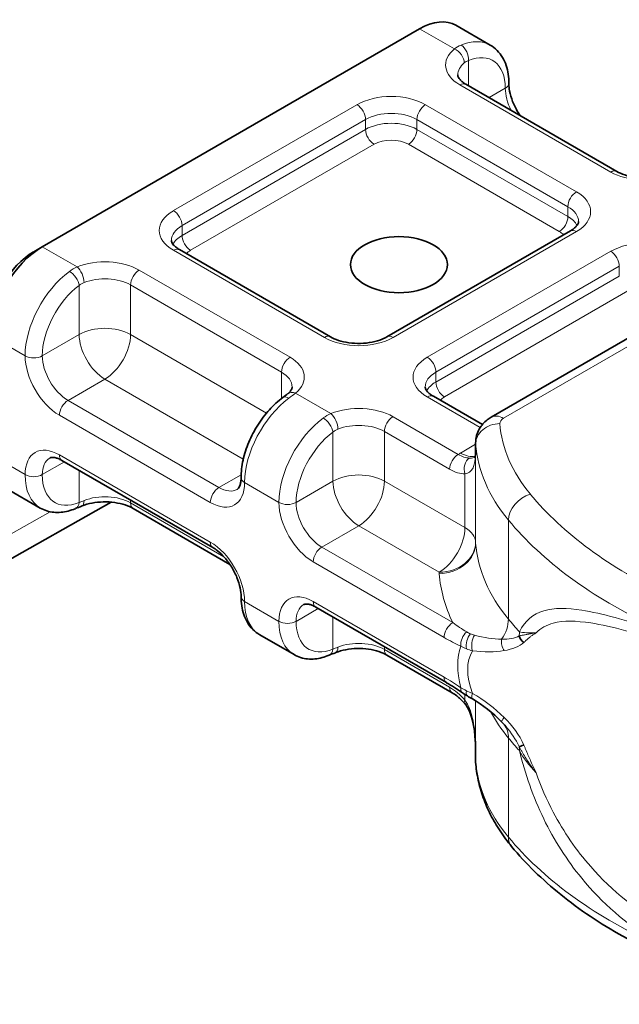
# Model space of a CAD drawing. Header units: millimetres. Extents: x -300186 to 535068, y -28581 to 763298.
# Tile 108 of 256: x 2327 to 2340, y 135939 to 135959. Entities that reach past the tile are written whole.
import ezdxf

# ---------------------------------------------------------------- set-up
doc = ezdxf.new("R2010")
doc.units = ezdxf.units.MM
doc.header["$LTSCALE"] = 10
doc.layers.add('Visible (ISO)', color=7, linetype='Continuous', lineweight=35)
doc.layers.add('Visible Narrow (ISO)', color=7, linetype='Continuous', lineweight=9)

msp = doc.modelspace()

# ---------------------------------------------------------------- linework, layer by layer
at = {"layer": 'Visible (ISO)'}
for p, q in [((2327.68, 135954.606), (2335.458, 135959.097)), ((2336.208, 135959.171), (2336.916, 135958.763)), ((2339.525, 135956.16), (2336.414, 135957.956)), ((2338.568, 135954.935), (2334.786, 135952.751)), ((2343.45, 135954.858), (2336.937, 135951.098)), ((2327.503, 135954.504), (2327.68, 135954.606)), ((2333.622, 135952.751), (2330.51, 135954.548)), ((2336.753, 135950.943), (2335.743, 135951.527)), ((2336.614, 135950.358), (2336.614, 135950.562)), ((2331.197, 135948.409), (2328.086, 135950.205)), ((2326.93, 135949.633), (2327.637, 135949.225)), ((2296.455, 135930.973), (2329.102, 135949.345)), ((2331.548, 135948.064), (2329.553, 135949.216)), ((2336.016, 135945.627), (2333.318, 135947.184)), ((2332.163, 135946.612), (2332.87, 135946.204)), ((2334.786, 135946.195), (2336.13, 135945.418)), ((2336.614, 135944.03), (2336.614, 135944.235))]:
    msp.add_line(p, q, dxfattribs=at)
for centre, major_axis, ratio, start_param, end_param in [((2335.458, 135957.872), (0.75, 1.299), 0.57735, 0, 0.785398), ((2327.68, 135953.382), (0.75, 1.299), 0.57735, 0.785398, 2.356194), ((2327.503, 135953.484), (-0.625, -1.083), 0.57735, 3.926991, 5.497787), ((2332.79, 135951.3), (-0.149, 0.201), 0.49117, 6.280616, 6.283185), ((2328.264, 135949.442), (0.096, -0.231), 0.652242, 0, 0.003037), ((2337.729, 135946.628), (-0.178, 0.175), 0.842394, 1.0306, 1.713121), ((2333.497, 135946.421), (0.096, -0.231), 0.652242, 0, 0.003082), ((2336.142, 135945.842), (-0.125, -0.217), 0.57735, 0, 0.00003), ((2336.484, 135945.624), (-0.143, -0.205), 0.515624, 6.281512, 6.281538), ((2337.328, 135944.995), (-0.18, -0.173), 0.107153, 0.000945, 0.004412), ((2337.729, 135944.407), (-0.231, -0.095), 0.081753, 0.3062, 0.988722)]:
    msp.add_ellipse(centre, major_axis=major_axis, ratio=ratio, start_param=start_param, end_param=end_param, dxfattribs=at)
msp.add_ellipse((2335.034, 135954.239), major_axis=(-1, 0), ratio=0.57735, dxfattribs=at)
for points, knots in [([(2336.916, 135958.763), (2336.968, 135958.733), (2337.016, 135958.696), (2337.101, 135958.61), (2337.138, 135958.561), (2337.199, 135958.458), (2337.224, 135958.402), (2337.263, 135958.287), (2337.277, 135958.227), (2337.295, 135958.103), (2337.299, 135958.039), (2337.299, 135957.974)], [0.7853982, 0.7853982, 0.7853982, 0.7853982, 0.9424778, 0.9424778, 1.0995574, 1.0995574, 1.2566371, 1.2566371, 1.4137167, 1.4137167, 1.5707963, 1.5707963, 1.5707963, 1.5707963]), ([(2336.414, 135957.956), (2336.387, 135957.972), (2336.363, 135957.988), (2336.322, 135958.02), (2336.306, 135958.036), (2336.279, 135958.066), (2336.27, 135958.08), (2336.256, 135958.104), (2336.252, 135958.114), (2336.247, 135958.133), (2336.246, 135958.14), (2336.246, 135958.148)], [1.5707963, 1.5707963, 1.5707963, 1.5707963, 1.727876, 1.727876, 1.8849556, 1.8849556, 2.0420352, 2.0420352, 2.1991149, 2.1991149, 2.3561945, 2.3561945, 2.3561945, 2.3561945]), ([(2337.53, 135957.311), (2337.503, 135957.351), (2337.478, 135957.393), (2337.415, 135957.507), (2337.383, 135957.582), (2337.333, 135957.728), (2337.316, 135957.798), (2337.302, 135957.903), (2337.299, 135957.94), (2337.299, 135957.974)], [2.2302239, 2.2302239, 2.2302239, 2.2302239, 2.4006493, 2.4006493, 2.6874971, 2.6874971, 2.9704429, 2.9704429, 3.1415927, 3.1415927, 3.1415927, 3.1415927]), ([(2339.525, 135956.16), (2339.571, 135956.133), (2339.627, 135956.108), (2339.756, 135956.066), (2339.828, 135956.049), (2339.981, 135956.027), (2340.061, 135956.023), (2340.22, 135956.026), (2340.299, 135956.034), (2340.447, 135956.063), (2340.517, 135956.083), (2340.581, 135956.108), (2340.584, 135956.109), (2340.587, 135956.11)], [4.712389, 4.712389, 4.712389, 4.712389, 4.980026, 4.980026, 5.257419, 5.257419, 5.536526, 5.536526, 5.815633, 5.815633, 6.09474, 6.09474, 6.107924, 6.107924, 6.107924, 6.107924]), ([(2338.568, 135954.935), (2338.595, 135954.951), (2338.619, 135954.967), (2338.66, 135954.999), (2338.676, 135955.015), (2338.703, 135955.045), (2338.712, 135955.059), (2338.726, 135955.083), (2338.73, 135955.093), (2338.735, 135955.111), (2338.736, 135955.119), (2338.736, 135955.127)], [0, 0, 0, 0, 0.1570796, 0.1570796, 0.3141593, 0.3141593, 0.4712389, 0.4712389, 0.6283185, 0.6283185, 0.7853982, 0.7853982, 0.7853982, 0.7853982]), ([(2330.343, 135954.739), (2330.343, 135954.732), (2330.343, 135954.724), (2330.348, 135954.706), (2330.352, 135954.696), (2330.366, 135954.671), (2330.376, 135954.658), (2330.402, 135954.628), (2330.419, 135954.612), (2330.459, 135954.58), (2330.483, 135954.563), (2330.51, 135954.548)], [3.9269908, 3.9269908, 3.9269908, 3.9269908, 4.0840704, 4.0840704, 4.2411501, 4.2411501, 4.3982297, 4.3982297, 4.5553093, 4.5553093, 4.712389, 4.712389, 4.712389, 4.712389]), ([(2333.622, 135952.751), (2333.668, 135952.725), (2333.724, 135952.7), (2333.852, 135952.657), (2333.925, 135952.641), (2334.079, 135952.619), (2334.161, 135952.614), (2334.324, 135952.618), (2334.404, 135952.627), (2334.555, 135952.657), (2334.625, 135952.678), (2334.723, 135952.718), (2334.756, 135952.734), (2334.786, 135952.751)], [4.712389, 4.712389, 4.712389, 4.712389, 4.980026, 4.980026, 5.257419, 5.257419, 5.542242, 5.542242, 5.82909, 5.82909, 6.112036, 6.112036, 6.283185, 6.283185, 6.283185, 6.283185]), ([(2332.832, 135951.718), (2332.832, 135951.712), (2332.832, 135951.707), (2332.829, 135951.693), (2332.827, 135951.686), (2332.82, 135951.669), (2332.815, 135951.66), (2332.801, 135951.64), (2332.792, 135951.629), (2332.771, 135951.605), (2332.758, 135951.593), (2332.743, 135951.58)], [5.4977871, 5.4977871, 5.4977871, 5.4977871, 5.6198145, 5.6198145, 5.7418419, 5.7418419, 5.8638693, 5.8638693, 5.9858966, 5.9858966, 6.107924, 6.107924, 6.107924, 6.107924]), ([(2335.575, 135951.718), (2335.575, 135951.711), (2335.576, 135951.703), (2335.581, 135951.685), (2335.585, 135951.675), (2335.599, 135951.65), (2335.608, 135951.637), (2335.635, 135951.607), (2335.651, 135951.591), (2335.692, 135951.559), (2335.716, 135951.542), (2335.743, 135951.527)], [3.9269908, 3.9269908, 3.9269908, 3.9269908, 4.0840704, 4.0840704, 4.2411501, 4.2411501, 4.3982297, 4.3982297, 4.5553093, 4.5553093, 4.712389, 4.712389, 4.712389, 4.712389]), ([(2332.641, 135951.501), (2332.543, 135951.428), (2332.449, 135951.343), (2332.276, 135951.151), (2332.195, 135951.046), (2332.053, 135950.821), (2331.991, 135950.703), (2331.888, 135950.46), (2331.848, 135950.336), (2331.794, 135950.09), (2331.779, 135949.968), (2331.779, 135949.85)], [0.139949, 0.139949, 0.139949, 0.139949, 0.426118, 0.426118, 0.712288, 0.712288, 0.998457, 0.998457, 1.284627, 1.284627, 1.570796, 1.570796, 1.570796, 1.570796]), ([(2336.614, 135950.562), (2336.614, 135950.615), (2336.621, 135950.668), (2336.648, 135950.766), (2336.667, 135950.812), (2336.713, 135950.893), (2336.739, 135950.928), (2336.793, 135950.99), (2336.822, 135951.016), (2336.879, 135951.062), (2336.908, 135951.081), (2336.937, 135951.098)], [2.3561945, 2.3561945, 2.3561945, 2.3561945, 2.5132741, 2.5132741, 2.6703538, 2.6703538, 2.8274334, 2.8274334, 2.984513, 2.984513, 3.1415927, 3.1415927, 3.1415927, 3.1415927]), ([(2328.086, 135950.205), (2328.058, 135950.221), (2328.032, 135950.234), (2327.984, 135950.253), (2327.962, 135950.259), (2327.923, 135950.267), (2327.906, 135950.268), (2327.878, 135950.268), (2327.867, 135950.266), (2327.849, 135950.262), (2327.842, 135950.259), (2327.836, 135950.255)], [1.5707963, 1.5707963, 1.5707963, 1.5707963, 1.727876, 1.727876, 1.8849556, 1.8849556, 2.0420352, 2.0420352, 2.1991149, 2.1991149, 2.3561945, 2.3561945, 2.3561945, 2.3561945]), ([(2336.599, 135950.262), (2336.599, 135950.262), (2336.6, 135950.263), (2336.604, 135950.274), (2336.61, 135950.296), (2336.613, 135950.333), (2336.614, 135950.338), (2336.614, 135950.352)], [0.03754034, 0.03754034, 0.03754034, 0.03754034, 0.05260455, 0.05260455, 0.11833847, 0.11833847, 0.13613648, 0.13613648, 0.13613648, 0.13613648]), ([(2336.614, 135950.358), (2336.614, 135950.358), (2336.614, 135950.358), (2336.614, 135950.357), (2336.614, 135950.357), (2336.614, 135950.356), (2336.614, 135950.356), (2336.614, 135950.355), (2336.614, 135950.354), (2336.614, 135950.354), (2336.614, 135950.354), (2336.614, 135950.354)], [2.35619449, 2.35619449, 2.35619449, 2.35619449, 2.35861234, 2.35861234, 2.36103019, 2.36103019, 2.36344804, 2.36344804, 2.36586589, 2.36586589, 2.36661212, 2.36661212, 2.36661212, 2.36661212]), ([(2331.697, 135949.609), (2331.703, 135949.613), (2331.71, 135949.617), (2331.723, 135949.631), (2331.73, 135949.639), (2331.744, 135949.663), (2331.751, 135949.679), (2331.764, 135949.716), (2331.769, 135949.739), (2331.777, 135949.79), (2331.779, 135949.819), (2331.779, 135949.85)], [5.4977871, 5.4977871, 5.4977871, 5.4977871, 5.6548668, 5.6548668, 5.8119464, 5.8119464, 5.969026, 5.969026, 6.1261057, 6.1261057, 6.2831853, 6.2831853, 6.2831853, 6.2831853]), ([(2329.553, 135949.216), (2329.507, 135949.242), (2329.451, 135949.267), (2329.323, 135949.309), (2329.25, 135949.326), (2329.098, 135949.348), (2329.018, 135949.353), (2328.859, 135949.349), (2328.78, 135949.341), (2328.631, 135949.313), (2328.561, 135949.293), (2328.497, 135949.267), (2328.495, 135949.266), (2328.492, 135949.265)], [1.570796, 1.570796, 1.570796, 1.570796, 1.838433, 1.838433, 2.115826, 2.115826, 2.394933, 2.394933, 2.67404, 2.67404, 2.953147, 2.953147, 2.966331, 2.966331, 2.966331, 2.966331]), ([(2328.36, 135949.211), (2328.312, 135949.191), (2328.264, 135949.175), (2328.166, 135949.15), (2328.117, 135949.141), (2328.018, 135949.132), (2327.968, 135949.132), (2327.87, 135949.141), (2327.821, 135949.151), (2327.726, 135949.18), (2327.68, 135949.2), (2327.637, 135949.225)], [3.2815414, 3.2815414, 3.2815414, 3.2815414, 3.4106313, 3.4106313, 3.5397212, 3.5397212, 3.668811, 3.668811, 3.7979009, 3.7979009, 3.9269908, 3.9269908, 3.9269908, 3.9269908]), ([(2331.779, 135947.401), (2331.779, 135947.454), (2331.773, 135947.515), (2331.745, 135947.647), (2331.723, 135947.719), (2331.665, 135947.863), (2331.628, 135947.936), (2331.543, 135948.075), (2331.495, 135948.141), (2331.394, 135948.256), (2331.341, 135948.306), (2331.258, 135948.371), (2331.227, 135948.392), (2331.197, 135948.409)], [0, 0, 0, 0, 0.267637, 0.267637, 0.54503, 0.54503, 0.829853, 0.829853, 1.116701, 1.116701, 1.399647, 1.399647, 1.570796, 1.570796, 1.570796, 1.570796]), ([(2331.779, 135947.401), (2331.779, 135947.336), (2331.783, 135947.272), (2331.802, 135947.149), (2331.816, 135947.089), (2331.855, 135946.973), (2331.879, 135946.918), (2331.941, 135946.814), (2331.978, 135946.766), (2332.062, 135946.68), (2332.11, 135946.642), (2332.163, 135946.612)], [1.5707963, 1.5707963, 1.5707963, 1.5707963, 1.727876, 1.727876, 1.8849556, 1.8849556, 2.0420352, 2.0420352, 2.1991149, 2.1991149, 2.3561945, 2.3561945, 2.3561945, 2.3561945]), ([(2333.318, 135947.184), (2333.291, 135947.2), (2333.265, 135947.213), (2333.217, 135947.232), (2333.195, 135947.238), (2333.156, 135947.246), (2333.139, 135947.247), (2333.111, 135947.247), (2333.1, 135947.245), (2333.082, 135947.241), (2333.075, 135947.238), (2333.068, 135947.234)], [1.5707963, 1.5707963, 1.5707963, 1.5707963, 1.727876, 1.727876, 1.8849556, 1.8849556, 2.0420352, 2.0420352, 2.1991149, 2.1991149, 2.3561945, 2.3561945, 2.3561945, 2.3561945]), ([(2333.592, 135946.19), (2333.545, 135946.17), (2333.496, 135946.154), (2333.399, 135946.129), (2333.35, 135946.12), (2333.251, 135946.111), (2333.201, 135946.111), (2333.102, 135946.12), (2333.054, 135946.129), (2332.959, 135946.159), (2332.913, 135946.179), (2332.87, 135946.204)], [3.2815414, 3.2815414, 3.2815414, 3.2815414, 3.4106313, 3.4106313, 3.5397212, 3.5397212, 3.668811, 3.668811, 3.7979009, 3.7979009, 3.9269908, 3.9269908, 3.9269908, 3.9269908]), ([(2334.786, 135946.195), (2334.74, 135946.221), (2334.684, 135946.246), (2334.555, 135946.288), (2334.483, 135946.305), (2334.33, 135946.327), (2334.25, 135946.332), (2334.091, 135946.328), (2334.012, 135946.32), (2333.864, 135946.292), (2333.794, 135946.272), (2333.73, 135946.246), (2333.727, 135946.245), (2333.724, 135946.244)], [1.570796, 1.570796, 1.570796, 1.570796, 1.838433, 1.838433, 2.115826, 2.115826, 2.394933, 2.394933, 2.67404, 2.67404, 2.953147, 2.953147, 2.966331, 2.966331, 2.966331, 2.966331]), ([(2336.382, 135945.203), (2336.332, 135945.261), (2336.277, 135945.313), (2336.192, 135945.379), (2336.161, 135945.401), (2336.13, 135945.418)], [0, 0, 0, 0, 0.0487215, 0.0487215, 0.07761444, 0.07761444, 0.07761444, 0.07761444]), ([(2336.614, 135944.238), (2336.614, 135944.238), (2336.614, 135944.238), (2336.614, 135944.238), (2336.614, 135944.238), (2336.614, 135944.238), (2336.614, 135944.238), (2336.614, 135944.238), (2336.614, 135944.238), (2336.614, 135944.238), (2336.614, 135944.238), (2336.614, 135944.239), (2336.614, 135944.239), (2336.614, 135944.24), (2336.614, 135944.241), (2336.614, 135944.243), (2336.614, 135944.244), (2336.614, 135944.244), (2336.614, 135944.245), (2336.614, 135944.246), (2336.614, 135944.247), (2336.614, 135944.25), (2336.614, 135944.252), (2336.613, 135944.262), (2336.613, 135944.269), (2336.613, 135944.297), (2336.612, 135944.318), (2336.61, 135944.403), (2336.606, 135944.467), (2336.591, 135944.626), (2336.578, 135944.722), (2336.541, 135944.885), (2336.521, 135944.953), (2336.466, 135945.086), (2336.43, 135945.153), (2336.384, 135945.206)], [0.0034683, 0.0034683, 0.0034683, 0.0034683, 0.0034765, 0.0034765, 0.0034867, 0.0034867, 0.0035069, 0.0035069, 0.0035472, 0.0035472, 0.003613, 0.003613, 0.0038006, 0.0038006, 0.004363, 0.004363, 0.0047844, 0.0047844, 0.0049425, 0.0049425, 0.0054166, 0.0054166, 0.0068388, 0.0068388, 0.0111057, 0.0111057, 0.0239063, 0.0239063, 0.0623241, 0.0623241, 0.1200628, 0.1200628, 0.1623907, 0.1623907, 0.2079379, 0.2079379, 0.2079379, 0.2079379]), ([(2336.614, 135944.234), (2336.613, 135944.383), (2336.604, 135944.533), (2336.569, 135944.767), (2336.551, 135944.853), (2336.507, 135944.99), (2336.486, 135945.043), (2336.438, 135945.134), (2336.413, 135945.173), (2336.384, 135945.206)], [0, 0, 0, 0, 0.0898874, 0.0898874, 0.1420137, 0.1420137, 0.1765549, 0.1765549, 0.2053036, 0.2053036, 0.2053036, 0.2053036]), ([(2336.614, 135944.232), (2336.614, 135944.232), (2336.614, 135944.233), (2336.614, 135944.233), (2336.614, 135944.233), (2336.614, 135944.233), (2336.614, 135944.233), (2336.614, 135944.233), (2336.614, 135944.233), (2336.614, 135944.233), (2336.614, 135944.233), (2336.614, 135944.234), (2336.614, 135944.234), (2336.614, 135944.234), (2336.614, 135944.234), (2336.614, 135944.234), (2336.614, 135944.234), (2336.614, 135944.234)], [0, 0, 0, 0, 0.0001447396, 0.0001447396, 0.0001990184, 0.0001990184, 0.0002091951, 0.0002091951, 0.0002265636, 0.0002265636, 0.000284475, 0.000284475, 0.0003715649, 0.0003715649, 0.0004105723, 0.0004105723, 0.0004206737, 0.0004206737, 0.0004206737, 0.0004206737]), ([(2336.614, 135944.03), (2336.614, 135944.028), (2336.614, 135944.025), (2336.614, 135944.019), (2336.614, 135944.016), (2336.614, 135944.01), (2336.614, 135944.007), (2336.614, 135944.001), (2336.614, 135943.999), (2336.615, 135943.993), (2336.615, 135943.99), (2336.615, 135943.987)], [3.92699082, 3.92699082, 3.92699082, 3.92699082, 3.93560627, 3.93560627, 3.94422173, 3.94422173, 3.95283718, 3.95283718, 3.96145263, 3.96145263, 3.97006809, 3.97006809, 3.97006809, 3.97006809]), ([(2337.357, 135942.25), (2337.271, 135942.354), (2337.192, 135942.461), (2337.047, 135942.68), (2336.981, 135942.792), (2336.865, 135943.021), (2336.815, 135943.138), (2336.729, 135943.375), (2336.695, 135943.496), (2336.642, 135943.74), (2336.624, 135943.863), (2336.615, 135943.987)], [1.9106295, 1.9106295, 1.9106295, 1.9106295, 1.991127, 1.991127, 2.0716246, 2.0716246, 2.1521221, 2.1521221, 2.2326197, 2.2326197, 2.3131172, 2.3131172, 2.3131172, 2.3131172]), ([(2340.372, 135940.029), (2340.122, 135940.146), (2339.881, 135940.271), (2339.416, 135940.532), (2339.192, 135940.669), (2338.766, 135940.955), (2338.563, 135941.104), (2338.18, 135941.413), (2337.998, 135941.573), (2337.66, 135941.904), (2337.502, 135942.074), (2337.357, 135942.25)], [1.4690452, 1.4690452, 1.4690452, 1.4690452, 1.5573621, 1.5573621, 1.6456789, 1.6456789, 1.7339958, 1.7339958, 1.8223126, 1.8223126, 1.9106295, 1.9106295, 1.9106295, 1.9106295])]:
    msp.add_open_spline(points, degree=3, knots=knots, dxfattribs=at)
for points in [[(2332.642, 135951.502), (2332.68, 135951.53), (2332.714, 135951.557), (2332.743, 135951.581)], [(2336.614, 135950.353), (2336.614, 135950.353), (2336.614, 135950.353), (2336.614, 135950.352)], [(2328.492, 135949.265), (2328.446, 135949.247), (2328.403, 135949.229), (2328.363, 135949.213)], [(2333.725, 135946.244), (2333.678, 135946.226), (2333.635, 135946.208), (2333.595, 135946.191)], [(2336.341, 135945.419), (2336.233, 135945.494), (2336.125, 135945.564), (2336.017, 135945.626)], [(2336.445, 135945.352), (2336.409, 135945.374), (2336.374, 135945.396), (2336.341, 135945.419)], [(2336.548, 135945.291), (2336.513, 135945.311), (2336.478, 135945.331), (2336.445, 135945.352)], [(2337.148, 135944.822), (2336.969, 135945.008), (2336.762, 135945.167), (2336.548, 135945.291)], [(2337.237, 135944.724), (2337.208, 135944.757), (2337.178, 135944.79), (2337.148, 135944.822)], [(2337.237, 135944.724), (2337.238, 135944.723), (2337.239, 135944.722), (2337.239, 135944.721)], [(2336.614, 135944.236), (2336.614, 135944.235), (2336.614, 135944.235), (2336.614, 135944.234)]]:
    msp.add_open_spline(points, degree=3, dxfattribs=at)
at = {"layer": 'Visible Narrow (ISO)'}
for p, q in [((2335.458, 135959.097), (2336.176, 135958.683)), ((2336.466, 135957.926), (2336.466, 135958.444)), ((2336.289, 135957.944), (2339.4, 135956.147)), ((2337.226, 135957.872), (2336.892, 135957.68)), ((2334.168, 135957.535), (2330.385, 135955.352)), ((2338.693, 135955.739), (2335.582, 135957.535)), ((2330.562, 135955.046), (2334.344, 135957.229)), ((2334.344, 135957.229), (2334.344, 135957.025)), ((2335.405, 135957.229), (2338.516, 135955.433)), ((2335.405, 135957.025), (2335.405, 135957.229)), ((2334.344, 135957.025), (2330.562, 135954.841)), ((2338.516, 135955.229), (2335.405, 135957.025)), ((2330.739, 135954.535), (2334.521, 135956.719)), ((2335.228, 135956.719), (2338.339, 135954.923)), ((2338.516, 135955.433), (2338.516, 135955.229)), ((2330.562, 135954.841), (2330.562, 135955.046)), ((2334.911, 135952.739), (2338.693, 135954.923)), ((2337.187, 135951.073), (2343.7, 135954.833)), ((2328.398, 135954.192), (2327.68, 135954.606)), ((2330.385, 135954.535), (2333.497, 135952.739)), ((2339.4, 135954.514), (2335.618, 135952.331)), ((2332.79, 135952.331), (2329.678, 135954.127)), ((2335.795, 135952.024), (2339.577, 135954.208)), ((2339.577, 135954.208), (2339.577, 135954.004)), ((2339.577, 135954.004), (2335.795, 135951.82)), ((2328.441, 135953.811), (2328.441, 135952.8)), ((2329.502, 135953.821), (2332.613, 135952.024)), ((2329.502, 135952.8), (2329.502, 135953.821)), ((2335.972, 135951.514), (2339.754, 135953.698)), ((2326.62, 135952.769), (2327.327, 135952.361)), ((2328.441, 135952.8), (2327.68, 135952.361)), ((2332.305, 135951.181), (2329.502, 135952.8)), ((2328.211, 135951.442), (2328.971, 135951.882)), ((2328.971, 135951.882), (2331.825, 135950.234)), ((2332.613, 135952.024), (2332.613, 135951.48)), ((2335.795, 135951.82), (2335.795, 135952.024)), ((2333.631, 135951.171), (2332.902, 135951.592)), ((2335.618, 135951.514), (2336.709, 135950.884)), ((2331.322, 135949.646), (2328.211, 135951.442)), ((2328.034, 135951.136), (2331.145, 135949.34)), ((2336.255, 135950.33), (2334.911, 135951.106)), ((2333.673, 135950.79), (2333.673, 135949.779)), ((2334.734, 135950.8), (2336.079, 135950.023)), ((2334.734, 135949.779), (2334.734, 135950.8)), ((2336.614, 135950.538), (2336.303, 135950.358)), ((2336.614, 135948.503), (2336.614, 135950.544)), ((2327.327, 135949.912), (2326.62, 135950.32)), ((2331.145, 135948.523), (2328.034, 135950.32)), ((2336.614, 135948.518), (2336.614, 135950.355)), ((2327.68, 135949.912), (2328.137, 135950.175)), ((2328.441, 135950), (2328.441, 135949.34)), ((2331.78, 135949.911), (2331.322, 135949.646)), ((2336.394, 135949.927), (2336.394, 135948.821)), ((2331.852, 135949.748), (2332.559, 135949.34)), ((2333.673, 135949.779), (2332.913, 135949.34)), ((2336.394, 135948.821), (2334.734, 135949.779)), ((2329.502, 135949.33), (2329.502, 135949.388)), ((2331.426, 135948.219), (2329.502, 135949.33)), ((2327.842, 135949.148), (2296.239, 135931.363)), ((2333.443, 135948.421), (2334.204, 135948.861)), ((2334.204, 135948.861), (2335.864, 135947.902)), ((2337.291, 135946.935), (2337.291, 135948.976)), ((2336.142, 135946.863), (2333.443, 135948.421)), ((2333.266, 135948.115), (2335.966, 135946.557)), ((2332.559, 135946.89), (2331.852, 135947.299)), ((2335.966, 135945.74), (2333.266, 135947.299)), ((2332.913, 135946.89), (2333.37, 135947.154)), ((2333.673, 135946.979), (2333.673, 135946.319)), ((2335.972, 135946.615), (2335.972, 135946.615)), ((2334.734, 135946.309), (2334.734, 135946.367)), ((2336.079, 135945.533), (2334.734, 135946.309)), ((2336.394, 135945.475), (2336.394, 135945.475)), ((2336.394, 135945.384), (2336.394, 135945.265)), ((2336.614, 135944.231), (2336.614, 135945.252)), ((2336.614, 135944.012), (2336.614, 135945.251)), ((2337.291, 135942.444), (2337.291, 135944.485))]:
    msp.add_line(p, q, dxfattribs=at)
for centre, major_axis, ratio, start_param, end_param in [((2336.166, 135957.464), (0.75, 1.299), 0.57735, 0, 0.645449), ((2336.996, 135958.352), (-1, 0), 0.57735, 5.673048, 7.068583), ((2336.176, 135958.478), (0.159, -0.193), 0.669176, 0.680999, 2.251796), ((2336.289, 135958.546), (0.096, -0.231), 0.652242, 0.865878, 2.436674), ((2336.342, 135957.362), (0.625, 1.083), 0.57735, 5.497787, 6.928635), ((2336.996, 135958.148), (-0.75, 0), 0.57735, 5.673048, 6.283185), ((2336.289, 135957.739), (0.125, 0.217), 0.57735, 0, 0.785398), ((2337.049, 135957.974), (0.25, 0), 0.57735, 5.497787, 6.283185), ((2334.875, 135957.127), (-1, 0), 0.57735, 3.926991, 5.497787), ((2337.757, 135957.566), (0.375, -0.65), 0.57735, 3.926991, 4.607825), ((2334.168, 135957.331), (0.125, -0.217), 0.57735, 0.785398, 2.356194), ((2334.875, 135956.923), (0.75, 0), 0.57735, 0.785398, 2.356194), ((2335.582, 135957.331), (-0.125, -0.217), 0.57735, 3.926991, 5.497787), ((2334.875, 135956.719), (-0.75, 0), 0.57735, 3.926991, 5.497787), ((2334.521, 135956.923), (0.125, -0.217), 0.57735, 3.926991, 5.497787), ((2335.228, 135956.923), (-0.125, -0.217), 0.57735, 0.785398, 2.356194), ((2334.875, 135956.515), (0.5, 0), 0.57735, 0.785398, 2.356194), ((2339.4, 135955.943), (0.125, 0.217), 0.57735, 0, 0.785398), ((2340.107, 135956.556), (1, 0), 0.57735, 3.926991, 5.322526), ((2338.693, 135955.535), (-0.125, -0.217), 0.57735, 3.926991, 5.497787), ((2337.986, 135955.331), (1, 0), 0.57735, 5.497787, 7.068583), ((2331.093, 135954.943), (-1, 0), 0.57735, 5.497787, 7.068583), ((2330.385, 135955.148), (0.125, -0.217), 0.57735, 0.785398, 2.356194), ((2337.986, 135955.127), (0.75, 0), 0.57735, 0, 0.785398), ((2338.339, 135955.127), (-0.125, -0.217), 0.57735, 0.785398, 2.356194), ((2337.986, 135954.923), (0.75, 0), 0.57735, 0.293202, 0.785398), ((2331.093, 135954.739), (-0.75, 0), 0.57735, 5.497787, 6.283185), ((2337.986, 135954.718), (0.5, 0), 0.57735, 0.488147, 0.785398), ((2338.693, 135954.718), (-0.125, 0.217), 0.57735, 5.497787, 6.283185), ((2331.093, 135954.535), (-0.75, 0), 0.57735, 5.497787, 5.989983), ((2330.739, 135954.739), (-0.125, 0.217), 0.57735, 0.785398, 2.356194), ((2340.107, 135954.106), (-1, 0), 0.57735, 3.926991, 5.497787), ((2330.385, 135954.331), (0.125, 0.217), 0.57735, 0, 0.785398), ((2331.093, 135954.331), (0.5, 0), 0.57735, 2.356194, 2.653446), ((2328.971, 135953.719), (-1, 0), 0.57735, 3.926991, 5.322526), ((2339.4, 135954.31), (0.125, -0.217), 0.57735, 0.785398, 2.356194), ((2328.398, 135953.988), (-0.094, 0.232), 0.467836, 4.000523, 5.571319), ((2329.678, 135953.923), (0.125, 0.217), 0.57735, 0.785398, 2.356194), ((2328.387, 135952.973), (-0.75, -1.299), 0.57735, 4.06694, 5.497787), ((2328.264, 135953.913), (-0.149, 0.201), 0.49117, 3.866159, 5.436955), ((2328.971, 135953.515), (0.75, 0), 0.57735, 0.785398, 2.180933), ((2328.564, 135952.871), (0.625, 1.083), 0.57735, 0.925347, 2.356194), ((2328.971, 135952.494), (-0.75, 0), 0.57735, 3.926991, 5.497787), ((2328.971, 135952.494), (0.375, -0.65), 0.57735, 3.926991, 5.497787), ((2328.971, 135952.494), (0.375, 0.65), 0.57735, 3.926991, 5.497787), ((2333.497, 135952.535), (0.125, 0.217), 0.57735, 0, 0.785398), ((2334.204, 135953.147), (1, 0), 0.57735, 3.926991, 5.497787), ((2334.911, 135952.535), (-0.125, 0.217), 0.57735, 5.497787, 6.283185), ((2327.503, 135952.463), (-0.25, 0), 0.57735, 0.785398, 2.356194), ((2328.034, 135951.953), (0.5, -0.866), 0.57735, 3.926991, 5.497787), ((2328.211, 135952.055), (-0.375, 0.65), 0.57735, 0.785398, 2.356194), ((2332.79, 135952.127), (0.125, 0.217), 0.57735, 0.785398, 2.356194), ((2332.082, 135951.922), (1, 0), 0.57735, 5.673048, 7.068583), ((2336.325, 135951.922), (-1, 0), 0.57735, 5.497787, 7.068583), ((2335.618, 135952.127), (0.125, -0.217), 0.57735, 0.785398, 2.356194), ((2332.082, 135951.718), (0.75, 0), 0.57735, 0, 0.785398), ((2336.325, 135951.718), (-0.75, 0), 0.57735, 5.497787, 6.283185), ((2336.325, 135951.514), (-0.75, 0), 0.57735, 5.497787, 5.989983), ((2335.972, 135951.718), (-0.125, 0.217), 0.57735, 0.785398, 2.356194), ((2332.913, 135950.361), (0.75, 1.299), 0.57735, 0.925347, 2.356194), ((2332.79, 135951.3), (-0.149, 0.201), 0.49117, 5.436955, 6.280616), ((2332.902, 135951.387), (-0.159, 0.193), 0.669176, 5.393388, 6.2795), ((2335.618, 135951.31), (0.125, 0.217), 0.57735, 0, 0.785398), ((2336.325, 135951.31), (0.5, 0), 0.57735, 2.356194, 2.653446), ((2328.211, 135951.238), (-0.125, -0.217), 0.57735, 3.926991, 5.497787), ((2334.204, 135950.698), (-1, 0), 0.57735, 3.926991, 5.322526), ((2333.62, 135949.952), (-0.75, -1.299), 0.57735, 4.06694, 5.497787), ((2333.497, 135950.892), (0.149, -0.201), 0.49117, 0.724566, 2.295362), ((2333.631, 135950.967), (0.094, -0.232), 0.467836, 0.85893, 2.429727), ((2334.911, 135950.902), (-0.125, -0.217), 0.57735, 3.926991, 5.497787), ((2337.187, 135950.664), (-0.25, 0.433), 0.57735, 5.497787, 6.283185), ((2337.364, 135950.971), (-0.25, 0), 0.57735, 5.497787, 6.326263), ((2334.204, 135950.494), (0.75, 0), 0.57735, 0.785398, 2.180933), ((2337.114, 135950.556), (-0.499, -0.037), 0.815739, 4.651562, 6.222359), ((2343.608, 135951.126), (-6.5, 0), 0.57735, 0.043077, 0.445565), ((2333.797, 135949.85), (0.625, 1.083), 0.57735, 0.925347, 2.356194), ((2328.034, 135949.503), (-0.5, 0.866), 0.57735, 5.497787, 7.068583), ((2337.364, 135950.562), (-0.75, 0), 0.57735, 0, 0.043077), ((2343.608, 135950.718), (-7, 0), 0.57735, 0.043077, 0.445565), ((2328.211, 135949.605), (-0.375, 0.65), 0.57735, 0, 0.785398), ((2328.211, 135950.422), (-0.125, -0.217), 0.57735, 5.497787, 6.283185), ((2336.255, 135950.125), (-0.125, -0.217), 0.57735, 3.926991, 5.497787), ((2337.364, 135949.746), (-1.5, 0), 0.57735, 5.497787, 5.543623), ((2336.303, 135950.971), (0.375, -0.65), 0.57735, 5.497787, 6.110867), ((2337.364, 135950.358), (-0.75, 0), 0.57735, 0, 0.007638), ((2336.571, 135950.029), (-0.001, -0.25), 0.773802, 3.594561, 5.136342), ((2327.503, 135950.014), (0.25, 0), 0.57735, 3.926991, 5.497787), ((2328.387, 135950.524), (-0.75, -1.299), 0.57735, 5.497787, 6.283185), ((2328.564, 135950.422), (-0.625, -1.083), 0.57735, 5.497787, 6.928635), ((2332.029, 135949.85), (-0.25, 0), 0.57735, 0, 0.785398), ((2334.204, 135949.473), (-0.75, 0), 0.57735, 3.926991, 5.497787), ((2336.12, 135950.621), (0.48, -0.63), 0.605524, 5.316874, 5.847486), ((2331.145, 135950.156), (0.5, -0.866), 0.57735, 5.497787, 7.068583), ((2331.322, 135949.442), (-0.125, -0.217), 0.57735, 3.926991, 5.497787), ((2331.322, 135950.259), (0.375, -0.65), 0.57735, 5.497787, 6.283185), ((2334.204, 135949.473), (0.375, -0.65), 0.57735, 3.926991, 5.497787), ((2334.204, 135949.473), (0.375, 0.65), 0.57735, 3.926991, 5.497787), ((2328.971, 135949.024), (-0.75, 0), 0.57735, 3.926991, 5.322526), ((2337.742, 135949.1), (0.385, 0.319), 0.73678, 1.023435, 2.594231), ((2347.217, 135952.121), (-10.5, 0), 0.57735, 0.445565, 0.887149), ((2328.264, 135949.442), (0.096, -0.231), 0.652242, 0.003037, 0.865878), ((2328.398, 135949.497), (0.094, -0.232), 0.467836, 0.002854, 0.85893), ((2329.678, 135949.432), (-0.125, -0.217), 0.57735, 5.497787, 6.283185), ((2332.736, 135949.442), (0.25, 0), 0.57735, 3.926991, 5.497787), ((2333.266, 135948.932), (0.5, -0.866), 0.57735, 3.926991, 5.497787), ((2333.443, 135949.034), (-0.375, 0.65), 0.57735, 0.785398, 2.356194), ((2347.217, 135951.713), (11, 0), 0.57735, 3.587158, 4.028742), ((2335.864, 135948.515), (-0.375, -0.65), 0.57735, 0.785398, 2.356194), ((2335.864, 135948.515), (0.75, 0), 0.57735, 0.007638, 0.785398), ((2331.322, 135948.626), (-0.125, -0.217), 0.57735, 5.497787, 6.283185), ((2331.145, 135947.707), (-0.5, 0.866), 0.57735, 3.926991, 5.497787), ((2335.864, 135948.515), (0.75, 0.01), 0.816473, 4.701588, 6.272384), ((2335.865, 135948.484), (0.748, 0.056), 0.815739, 4.651562, 6.222359), ((2337.364, 135948.521), (-0.75, 0), 0.57735, 0.007638, 0.043077), ((2343.608, 135948.677), (-7, 0), 0.57735, 0.043077, 0.445565), ((2333.443, 135948.217), (0.125, 0.217), 0.57735, 0.785398, 2.356194), ((2337.364, 135947.909), (-1.5, 0), 0.57735, 0.007638, 0.043077), ((2343.608, 135948.064), (-7.75, 0), 0.57735, 0.043077, 0.27177), ((2333.266, 135946.482), (-0.5, 0.866), 0.57735, 5.497787, 7.068583), ((2332.029, 135947.401), (-0.25, 0), 0.57735, 0, 0.785398), ((2332.913, 135947.911), (-0.75, -1.299), 0.57735, 5.497787, 6.283185), ((2333.443, 135946.584), (-0.375, 0.65), 0.57735, 0, 0.785398), ((2333.443, 135947.401), (-0.125, -0.217), 0.57735, 5.497787, 6.283185), ((2332.736, 135946.993), (-0.25, 0), 0.57735, 0.785398, 2.356194), ((2333.62, 135947.503), (-0.75, -1.299), 0.57735, 5.497787, 6.283185), ((2333.797, 135947.401), (-0.625, -1.083), 0.57735, 5.497787, 6.928635), ((2336.142, 135946.659), (0.125, 0.217), 0.57735, 0.785398, 2.356194), ((2336.614, 135946.748), (0.578, 0.478), 0.73678, 5.076752, 5.735824), ((2347.217, 135949.672), (-11, 0), 0.57735, 0.445565, 0.491126), ((2336.484, 135946.483), (0.104, 0.227), 0.633087, 0.932624, 2.299779), ((2336.575, 135946.449), (-0.067, -0.241), 0.584112, 4.033056, 5.413206), ((2336.673, 135946.43), (0.032, 0.248), 0.546757, 0.870876, 2.269937), ((2336.856, 135946.472), (0.55, 0.51), 0.719989, 5.554472, 5.694973), ((2334.204, 135946.003), (-0.75, 0), 0.57735, 3.926991, 5.322526), ((2337.328, 135946.445), (-0.049, 0.245), 0.711644, 1.118007, 2.119755), ((2333.497, 135946.421), (0.096, -0.231), 0.652242, 0.003082, 0.865878), ((2333.631, 135946.476), (0.094, -0.232), 0.467836, 0.002896, 0.85893), ((2334.911, 135946.411), (-0.125, -0.217), 0.57735, 5.497787, 6.283185), ((2352.636, 135936.524), (-16.242, 10.038), 0.220264, 0.047562, 0.223035), ((2353.343, 135936.932), (-16.802, 9.337), 0.186637, 6.278696, 6.494375), ((2336.142, 135945.842), (-0.125, -0.217), 0.57735, 5.497787, 6.283185), ((2336.255, 135945.635), (-0.125, -0.217), 0.57735, 5.497787, 6.283189), ((2336.12, 135944.888), (0.493, -0.687), 0.531837, 1.745503, 2.276115), ((2336.484, 135945.624), (-0.143, -0.205), 0.515624, 5.543801, 6.281496), ((2336.575, 135945.565), (-0.13, -0.213), 0.400117, 5.448043, 6.280421), ((2336.673, 135945.507), (-0.125, -0.216), 0.282863, 5.359683, 6.280675), ((2336.571, 135945.367), (-0.189, -0.164), 0.260571, 5.642171, 6.267949), ((2343.608, 135946.227), (-7, 0), 0.57735, 0.300187, 0.445565), ((2337.328, 135944.995), (-0.18, -0.173), 0.107153, 5.357321, 6.28413), ((2336.614, 135944.299), (0.578, 0.478), 0.73678, 5.735824, 6.241488), ((2347.217, 135947.222), (11, 0), 0.57735, 3.587158, 3.632718), ((2337.364, 135944.235), (-0.75, 0), 0.57735, 0, 0.005894), ((2336.856, 135944.023), (0.55, 0.51), 0.719989, 5.694973, 5.835474), ((2337.364, 135944.03), (-0.75, 0), 0.57735, 0, 0.043077), ((2337.114, 135944.024), (-0.499, -0.037), 0.815739, 6.222359, 6.283185), ((2343.608, 135944.186), (-7, 0), 0.57735, 0.043077, 0.445565), ((2337.742, 135942.569), (-0.385, -0.319), 0.73678, 5.735824, 6.283185), ((2347.217, 135945.181), (-11, 0), 0.57735, 0.445565, 0.887149)]:
    msp.add_ellipse(centre, major_axis=major_axis, ratio=ratio, start_param=start_param, end_param=end_param, dxfattribs=at)
for points in [[(2336.314, 135958.762), (2336.264, 135958.742), (2336.218, 135958.715), (2336.176, 135958.683)], [(2336.381, 135958.396), (2336.406, 135958.417), (2336.435, 135958.433), (2336.466, 135958.444)], [(2328.398, 135954.192), (2328.342, 135954.168), (2328.289, 135954.137), (2328.239, 135954.101)], [(2328.441, 135953.811), (2328.472, 135953.835), (2328.505, 135953.855), (2328.541, 135953.869)], [(2332.765, 135951.488), (2332.814, 135951.524), (2332.86, 135951.559), (2332.902, 135951.592)], [(2333.631, 135951.171), (2333.575, 135951.147), (2333.521, 135951.116), (2333.472, 135951.08)], [(2333.673, 135950.79), (2333.704, 135950.814), (2333.738, 135950.834), (2333.774, 135950.848)], [(2336.487, 135950.254), (2336.416, 135950.256), (2336.336, 135950.282), (2336.255, 135950.33)], [(2336.602, 135950.27), (2336.582, 135950.259), (2336.546, 135950.253), (2336.487, 135950.254)], [(2336.614, 135950.355), (2336.614, 135950.354), (2336.614, 135950.354), (2336.614, 135950.353)], [(2328.541, 135949.379), (2328.505, 135949.364), (2328.472, 135949.351), (2328.441, 135949.34)], [(2336.43, 135946.671), (2336.333, 135946.731), (2336.237, 135946.794), (2336.142, 135946.863)], [(2336.508, 135946.631), (2336.481, 135946.643), (2336.455, 135946.656), (2336.43, 135946.671)], [(2336.59, 135946.603), (2336.562, 135946.61), (2336.535, 135946.62), (2336.508, 135946.631)], [(2337.15, 135946.521), (2336.978, 135946.522), (2336.787, 135946.549), (2336.59, 135946.603)], [(2337.861, 135946.653), (2337.716, 135946.648), (2337.597, 135946.654), (2337.517, 135946.677)], [(2335.966, 135946.557), (2336.08, 135946.491), (2336.193, 135946.433), (2336.307, 135946.381)], [(2337.511, 135946.589), (2337.425, 135946.539), (2337.294, 135946.52), (2337.15, 135946.521)], [(2337.205, 135946.287), (2337.37, 135946.316), (2337.517, 135946.368), (2337.609, 135946.454)], [(2333.774, 135946.358), (2333.738, 135946.343), (2333.704, 135946.33), (2333.673, 135946.319)], [(2336.307, 135946.381), (2336.344, 135946.36), (2336.384, 135946.341), (2336.425, 135946.324)], [(2336.425, 135946.324), (2336.465, 135946.308), (2336.507, 135946.294), (2336.549, 135946.284)], [(2336.549, 135946.284), (2336.785, 135946.251), (2337.009, 135946.253), (2337.205, 135946.287)], [(2336.307, 135945.522), (2336.193, 135945.601), (2336.08, 135945.675), (2335.966, 135945.74)], [(2336.425, 135945.461), (2336.384, 135945.48), (2336.344, 135945.501), (2336.307, 135945.522)], [(2336.549, 135945.405), (2336.507, 135945.423), (2336.465, 135945.441), (2336.425, 135945.461)], [(2337.205, 135944.907), (2337.009, 135945.104), (2336.785, 135945.271), (2336.549, 135945.405)], [(2337.609, 135944.339), (2337.517, 135944.551), (2337.37, 135944.741), (2337.205, 135944.907)], [(2337.239, 135944.721), (2337.347, 135944.594), (2337.443, 135944.457), (2337.511, 135944.311)], [(2336.614, 135944.232), (2336.614, 135944.232), (2336.614, 135944.232), (2336.614, 135944.231)], [(2337.517, 135944.227), (2337.597, 135944.079), (2337.716, 135943.92), (2337.861, 135943.771)]]:
    msp.add_open_spline(points, degree=3, dxfattribs=at)
for points, knots in [([(2336.394, 135949.927), (2336.47, 135949.941), (2336.544, 135949.999), (2336.602, 135950.157), (2336.613, 135950.275), (2336.614, 135950.354), (2336.614, 135950.354), (2336.614, 135950.355)], [0, 0, 0, 0, 0.0958112, 0.1437168, 0.2395279, 0.2395279, 0.2401949, 0.2401949, 0.2401949, 0.2401949]), ([(2340.269, 135946.736), (2339.721, 135946.908), (2338.868, 135947.156), (2337.969, 135947.18), (2337.632, 135946.906), (2337.517, 135946.677)], [-3.0503978, -3.0503978, -3.0503978, -3.0503978, -2.6404807, -2.3462628, -2.0520449, -2.0520449, -2.0520449, -2.0520449]), ([(2337.861, 135946.653), (2337.958, 135946.75), (2338.262, 135946.915), (2339.082, 135946.89), (2339.956, 135946.635), (2340.533, 135946.455)], [2.1568964, 2.1568964, 2.1568964, 2.1568964, 2.3462628, 2.6404807, 3.0818076, 3.0818076, 3.0818076, 3.0818076]), ([(2337.86, 135946.653), (2337.859, 135946.652), (2337.859, 135946.652), (2337.833, 135946.648), (2337.781, 135946.64), (2337.708, 135946.627), (2337.638, 135946.614), (2337.582, 135946.604), (2337.541, 135946.595), (2337.519, 135946.593), (2337.511, 135946.589)], [-0.1280131, -0.1280131, -0.1280131, -0.1280131, -0.1277087, -0.1277087, -0.102167, -0.0766252, -0.0510835, -0.0255417, -0.0127709, 0, 0, 0, 0]), ([(2337.609, 135946.454), (2337.617, 135946.462), (2337.633, 135946.477), (2337.665, 135946.506), (2337.706, 135946.542), (2337.755, 135946.582), (2337.806, 135946.619), (2337.841, 135946.641), (2337.86, 135946.652), (2337.86, 135946.652), (2337.86, 135946.652)], [0, 0, 0, 0, 0.0127709, 0.0255417, 0.0510835, 0.0766252, 0.102167, 0.1277087, 0.1277087, 0.128226, 0.128226, 0.128226, 0.128226]), ([(2336.614, 135944.231), (2336.614, 135944.232), (2336.614, 135944.233), (2336.613, 135944.382), (2336.602, 135944.606), (2336.544, 135944.964), (2336.47, 135945.164), (2336.394, 135945.265)], [-0.000667, -0.000667, -0.000667, -0.000667, 0, 0, 0.0958112, 0.1437168, 0.2395279, 0.2395279, 0.2395279, 0.2395279]), ([(2337.511, 135944.311), (2337.519, 135944.294), (2337.541, 135944.255), (2337.582, 135944.181), (2337.638, 135944.088), (2337.708, 135943.98), (2337.769, 135943.892), (2337.82, 135943.824), (2337.846, 135943.79), (2337.859, 135943.773), (2337.86, 135943.772), (2337.861, 135943.771)], [-0.1277087, -0.1277087, -0.1277087, -0.1277087, -0.1149379, -0.102167, -0.0766252, -0.0510835, -0.0255417, -0.0127709, 0, 0, 0.0006299, 0.0006299, 0.0006299, 0.0006299]), ([(2337.517, 135944.227), (2337.632, 135943.751), (2337.969, 135942.789), (2338.868, 135941.389), (2339.721, 135940.655), (2340.269, 135940.311)], [-1.4204255, -1.4204255, -1.4204255, -1.4204255, -1.1262077, -0.8319899, -0.4220732, -0.4220732, -0.4220732, -0.4220732]), ([(2337.861, 135943.771), (2337.86, 135943.772), (2337.86, 135943.773), (2337.85, 135943.792), (2337.833, 135943.83), (2337.798, 135943.905), (2337.755, 135943.999), (2337.706, 135944.112), (2337.665, 135944.207), (2337.633, 135944.282), (2337.617, 135944.32), (2337.609, 135944.339)], [-0.0006299, -0.0006299, -0.0006299, -0.0006299, 0, 0, 0.0127709, 0.0255417, 0.0510835, 0.0766252, 0.102167, 0.1149379, 0.1277087, 0.1277087, 0.1277087, 0.1277087]), ([(2340.533, 135940.58), (2339.956, 135940.912), (2339.082, 135941.608), (2338.263, 135942.792), (2337.959, 135943.493), (2337.861, 135943.771)], [0.3906631, 0.3906631, 0.3906631, 0.3906631, 0.8319899, 1.1262077, 1.3155743, 1.3155743, 1.3155743, 1.3155743])]:
    msp.add_open_spline(points, degree=3, knots=knots, dxfattribs=at)

doc.saveas('drawing.dxf')
